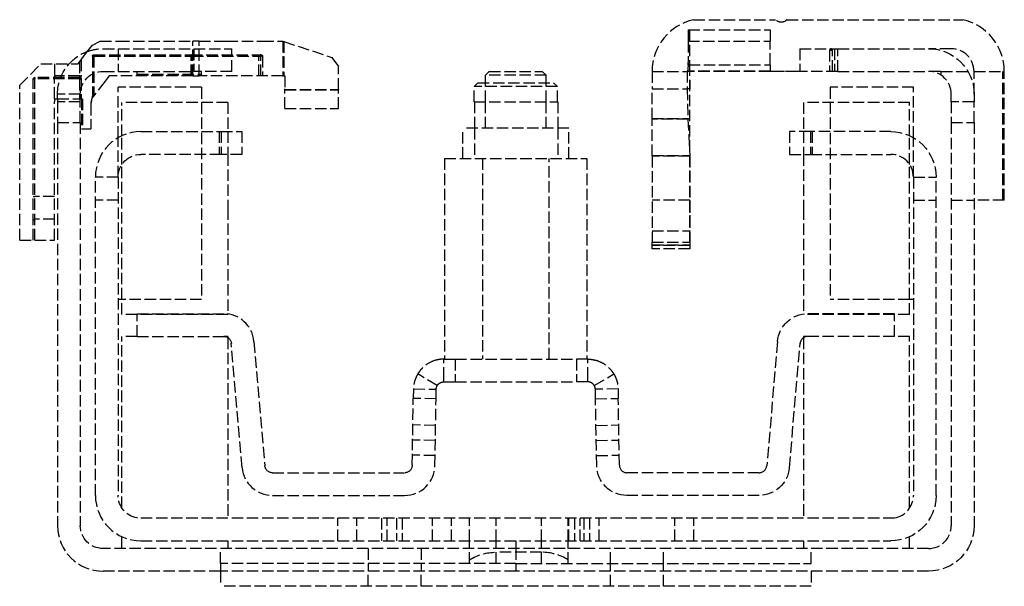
# Model space of a CAD drawing. Header units: millimetres. Extents: x -66 to 64, y 0 to 900.
# Tile 1 of 2: x -66 to 64, y 0 to 75. Entities that reach past the tile are written whole.
import ezdxf

# ---------------------------------------------------------------- set-up
doc = ezdxf.new("R2010")
doc.units = ezdxf.units.MM
doc.header["$LTSCALE"] = 10
doc.linetypes.add('ALLCAD_Strich', pattern=[0.2, 0.15, -0.05])
doc.layers.add('BESCH_KONT_sich_schn_ansi_2d', color=40, linetype='Continuous')

msp = doc.modelspace()

# ---------------------------------------------------------------- linework, layer by layer
at = {"layer": 'BESCH_KONT_sich_schn_ansi_2d', "linetype": 'ALLCAD_Strich', "extrusion": (0, 1, -2.22045e-16)}
for p, q in [((23.48, 74.83), (34.3, 74.83)), ((35.8, 74.83), (59.02, 74.83)), ((22.79, 73.5), (33.6, 73.5)), ((23, 68), (23, 73.5)), ((33.6, 73.5), (33.6, 72)), ((-55.89, 71.49), (-54.86, 72)), ((-54.86, 72), (-52.5, 72)), ((-52.5, 72), (-42.65, 72)), ((-42.65, 67.4), (-42.65, 72)), ((-42, 72), (-42.65, 72)), ((-41.82, 72), (-42, 72)), ((-41.82, 67.4), (-41.82, 72)), ((-41.82, 72), (-39, 72)), ((-39, 72), (-38.19, 72)), ((-38.19, 72), (-33.46, 72)), ((-33.46, 72), (-30.75, 72)), ((-30.75, 72), (-30.64, 71.96)), ((-30.75, 72), (-30.75, 67.4)), ((-30.64, 71.96), (-24.29, 69.85)), ((-30.64, 71.96), (-30.64, 67.4)), ((22.74, 72), (22.74, 69.16)), ((22.74, 72), (33.6, 72)), ((33.6, 68.89), (33.6, 72)), ((-57.29, 69.67), (-56.66, 70.49)), ((-56.66, 70.49), (-55.89, 71.49)), ((-54.5, 71), (-42.5, 71)), ((-52.5, 71), (-52.5, 68)), ((-42.5, 71), (-37.5, 71)), ((-42.5, 71), (-42.5, 68)), ((-37.5, 68), (-37.5, 71)), ((37.5, 71), (37.5, 68)), ((37.5, 71), (42.5, 71)), ((41.4, 70.8), (41.4, 68)), ((41.4, 70.8), (41.8, 70.8)), ((41.8, 68), (41.8, 70.8)), ((42.1, 71), (42.1, 68)), ((42.5, 68), (42.5, 71)), ((42.5, 71), (54.5, 71)), ((57.5, 71), (54.5, 71)), ((-65.5, 66.2), (-62.7, 69)), ((-62.7, 69), (-58.64, 69)), ((-60.9, 69), (-60.9, 67.4)), ((-58.64, 69), (-57.8, 69)), ((-57.8, 69), (-57.29, 69.67)), ((-57.6, 69.26), (-57.6, 67.4)), ((-57.6, 69.26), (-57.6, 67.4)), ((-57.4, 69.52), (-57.4, 67.4)), ((-55.9, 70), (-55.9, 64.53)), ((-55.7, 70.2), (-42.86, 70.2)), ((-55.7, 70), (-42.86, 70)), ((-55.7, 70), (-55.7, 64.79)), ((-42.86, 70.2), (-33.77, 70.2)), ((-42.86, 70), (-42.75, 70)), ((-42.86, 67.4), (-42.86, 70)), ((-42.75, 67.4), (-42.75, 70)), ((-42.75, 70), (-33.66, 70)), ((-33.94, 70.2), (-33.94, 70)), ((-33.94, 67.4), (-33.94, 70)), ((-33.64, 70.2), (-33.77, 70.2)), ((-33.46, 70), (-33.66, 70)), ((-33.66, 67.4), (-33.66, 70)), ((-33.64, 70.2), (-33.64, 70.2)), ((-33.44, 70), (-33.46, 70)), ((-33.44, 70), (-33.44, 67.4)), ((-24.29, 69.85), (-23.4, 68.62)), ((-54.5, 68), (-42.5, 68)), ((-50, 67.63), (-50, 68)), ((-50, 67.63), (-41.5, 67.63)), ((-50, 67.55), (-50, 67.63)), ((-37.5, 68), (-42.5, 68)), ((-41.5, 67.63), (-41.5, 68)), ((-41.5, 67.55), (-41.5, 67.63)), ((-23.4, 65.62), (-23.4, 68.62)), ((-3.5, 68), (-4, 67.5)), ((-3.5, 68), (3.5, 68)), ((3.5, 68), (4, 67.5)), ((18, 68), (18, 65.72)), ((18, 68), (22.65, 68)), ((22.64, 68.02), (22.64, 65.72)), ((33.6, 68.02), (22.64, 68.02)), ((33.6, 68), (22.65, 68)), ((22.74, 68.84), (22.69, 68)), ((22.83, 68.89), (33.6, 68.89)), ((23, 45.41), (23, 68)), ((33.6, 68.89), (33.6, 68.02)), ((33.6, 68), (33.6, 68.02)), ((33.6, 68.02), (38, 68.02)), ((37.5, 68), (33.6, 68)), ((42.5, 68), (37.5, 68)), ((38, 68.02), (38, 68)), ((42.5, 68), (54.5, 68)), ((56.14, 68), (54.5, 68)), ((56.14, 68), (56.14, 67.51)), ((56.14, 68), (59.7, 68)), ((60.5, 65), (60.5, 68)), ((60.5, 68), (64.5, 68)), ((64.3, 51), (64.3, 68)), ((64.5, 51), (64.5, 68)), ((-63.7, 45.7), (-63.7, 67)), ((-57.6, 67.2), (-63.5, 67.2)), ((-63.5, 45.7), (-63.5, 67)), ((-57.6, 67), (-63.5, 67)), ((-60.9, 67.4), (-60.9, 67.2)), ((-57.6, 67.4), (-60.9, 67.4)), ((-60.9, 67.2), (-60.9, 67)), ((-60.9, 64.4), (-60.9, 67)), ((-57.6, 67.4), (-57.6, 67.2)), ((-57.6, 67.4), (-57.5, 67.4)), ((-57.6, 67), (-57.6, 64.4)), ((-57.6, 67), (-57.5, 67)), ((-57.5, 67.4), (-57.4, 67.4)), ((-57.5, 67), (-57.4, 67)), ((-57.4, 67), (-57.4, 67.4)), ((-57.4, 67), (-57.4, 64.4)), ((-57.4, 67), (-57.4, 67)), ((-54.21, 66.73), (-55.75, 64.73)), ((-53.7, 67.4), (-54.21, 66.73)), ((-52.86, 67.4), (-53.7, 67.4)), ((-42.65, 67.4), (-52.86, 67.4)), ((-50, 67.55), (-41.5, 67.55)), ((-42.86, 67.4), (-42.86, 67.4)), ((-42.65, 67.4), (-42, 67.4)), ((-42, 67.4), (-41.82, 67.4)), ((-30.75, 67.4), (-41.82, 67.4)), ((-30.75, 67.4), (-30.64, 67.4)), ((-30.64, 67.4), (-30.5, 67.4)), ((-30.5, 67.4), (-30.5, 65.7)), ((-5, 66.5), (-5.5, 66)), ((-5, 66.5), (5, 66.5)), ((4, 67.5), (-4, 67.5)), ((-4, 66.5), (-4, 67.5)), ((-4, 64), (-4, 66.5)), ((4, 66.5), (4, 67.5)), ((4, 64), (4, 66.5)), ((5, 66.5), (5.5, 66)), ((23, 66.81), (23, 66.81)), ((-65.5, 45.7), (-65.5, 66.2)), ((-52.5, 59.25), (-52.5, 65.9)), ((-41.5, 65.9), (-52.5, 65.9)), ((-41.5, 65.9), (-41.5, 63.9)), ((-30.5, 65.62), (-30.5, 65.7)), ((-30.5, 65.62), (-23.4, 65.62)), ((-30.5, 65.62), (-30.5, 65.58)), ((-30.5, 63.1), (-30.5, 65.58)), ((-30.5, 65.58), (-23.4, 65.58)), ((-23.4, 65.62), (-23.4, 65.58)), ((-23.4, 63.1), (-23.4, 65.58)), ((5.5, 66), (-5.5, 66)), ((-5.5, 64), (-5.5, 66)), ((5.5, 64), (5.5, 66)), ((18, 65.72), (22.64, 65.72)), ((18, 61.69), (18, 65.72)), ((22.64, 65.72), (22.72, 61.69)), ((23, 65.72), (22.64, 65.72)), ((41.5, 65.9), (41.5, 63.9)), ((52.5, 65.9), (41.5, 65.9)), ((52.5, 59.25), (52.5, 65.9)), ((-60.9, 64.4), (-60.9, 64)), ((-60.9, 64.4), (-60.5, 64.4)), ((-60.9, 45.7), (-60.9, 64)), ((-60.5, 64.99), (-60.5, 65)), ((-57.5, 64.99), (-60.5, 64.99)), ((-60.5, 64.4), (-60.5, 64.99)), ((-60.5, 64.4), (-60.5, 64)), ((-60.5, 64.4), (-57.6, 64.4)), ((-57.5, 64), (-60.5, 64)), ((-60.5, 64), (-60.5, 61.25)), ((-57.5, 64.4), (-57.6, 64.4)), ((-57.5, 65), (-57.5, 64.99)), ((-57.5, 64.99), (-57.5, 64.4)), ((-57.5, 64), (-57.5, 64.4)), ((-57.5, 64.4), (-57.2, 64.4)), ((-57.5, 61.25), (-57.5, 64)), ((-57.34, 64.4), (-57.34, 60.4)), ((-57.2, 64.4), (-57.2, 60.4)), ((-56.09, 63.85), (-56.1, 63.81)), ((-56.1, 63.81), (-56.1, 63.69)), ((-55.96, 64.45), (-56, 64.27)), ((-55.75, 64.73), (-55.96, 64.45)), ((-52, 59.5), (-52, 63.9)), ((-38, 63.9), (-52, 63.9)), ((-41.5, 63.9), (-41.5, 51.9)), ((-38, 63.9), (-38, 60.05)), ((-5.5, 64), (5.5, 64)), ((-5.45, 64), (-5.45, 60.5)), ((-4, 60.5), (-4, 64)), ((4, 60.5), (4, 64)), ((5.5, 64), (5.55, 64)), ((5.55, 64), (5.55, 60.5)), ((38, 63.9), (38, 60.05)), ((52, 63.9), (38, 63.9)), ((41.5, 63.9), (41.5, 51.9)), ((52, 59.5), (52, 63.9)), ((57.5, 64), (57.5, 65)), ((60.5, 64), (57.5, 64)), ((57.5, 64), (57.5, 61.25)), ((60.5, 65), (60.5, 64)), ((60.5, 61.25), (60.5, 64)), ((-56.1, 63.69), (-56.1, 60.4)), ((-30.5, 63.1), (-23.4, 63.1)), ((-60.5, 61.25), (-57.5, 61.25)), ((-60.5, 61.25), (-60.5, 8)), ((-57.5, 61.25), (-57.5, 8)), ((18, 61.77), (23, 61.77)), ((22.72, 61.69), (18, 61.69)), ((18, 56.83), (18, 61.69)), ((22.72, 61.69), (22.98, 56.83)), ((57.5, 61.25), (60.5, 61.25)), ((57.5, 61.25), (57.5, 8)), ((60.5, 61.25), (60.5, 8)), ((-57.34, 60.4), (-57.2, 60.4)), ((-57.2, 60.4), (-56.1, 60.4)), ((-49.5, 60.05), (-38.9, 60.05)), ((-39.15, 60.05), (-39.15, 57.05)), ((-38.9, 60.05), (-38.9, 57.05)), ((-38.9, 60.05), (-36.15, 60.05)), ((-38, 60.05), (-38, 57.05)), ((-36.15, 60.05), (-36.15, 57.05)), ((7, 60.5), (-7, 60.5)), ((-7, 56.5), (-7, 60.5)), ((-5.45, 60.5), (-5.45, 56.5)), ((5.55, 60.5), (5.55, 56.5)), ((7, 56.5), (7, 60.5)), ((38.9, 60.05), (36.15, 60.05)), ((36.15, 60.05), (36.15, 57.05)), ((38, 60.05), (38, 57.05)), ((49.5, 60.05), (38.9, 60.05)), ((38.9, 60.05), (38.9, 57.05)), ((39.15, 60.05), (39.15, 57.05)), ((-52.5, 54.05), (-52.5, 59.25)), ((-52, 55.71), (-52, 59.5)), ((52, 55.71), (52, 59.5)), ((52.5, 54.05), (52.5, 59.25)), ((-38.9, 57.05), (-49.5, 57.05)), ((-36.15, 57.05), (-38.9, 57.05)), ((-38, 57.05), (-38, 49.9)), ((-9.4, 56.5), (9.4, 56.5)), ((-9.4, 56.5), (-9.4, 30)), ((-4.4, 56.5), (-4.4, 30)), ((4.4, 30), (4.4, 56.5)), ((9.4, 56.5), (9.4, 30)), ((18, 56.89), (23, 56.89)), ((22.98, 56.83), (18, 56.83)), ((18, 56.83), (18, 45.45)), ((22.98, 56.83), (22.99, 45.45)), ((36.15, 57.05), (38.9, 57.05)), ((38, 57.05), (38, 49.9)), ((38.9, 57.05), (49.5, 57.05)), ((-52, 49.9), (-52, 55.71)), ((52, 49.9), (52, 55.71)), ((-55.5, 12), (-55.5, 54.05)), ((-52.5, 54.05), (-55.5, 54.05)), ((-52.5, 54.05), (-52.5, 12)), ((52.5, 54.05), (52.5, 12)), ((52.5, 54.05), (55.5, 54.05)), ((55.5, 12), (55.5, 54.05)), ((-63.7, 51.5), (-63.5, 51.5)), ((-60.9, 51.5), (-63.5, 51.5)), ((-52.5, 51), (-55.5, 51)), ((-41.5, 51.9), (-41.5, 37.9)), ((23, 51), (18, 51)), ((41.5, 51.9), (41.5, 37.9)), ((52.5, 51), (55.5, 51)), ((57.5, 51), (60.5, 51)), ((64.5, 51), (60.5, 51)), ((-52, 35.9), (-52, 49.9)), ((-38, 49.9), (-38, 35.96)), ((38, 49.9), (38, 35.96)), ((52, 35.9), (52, 49.9)), ((-63.7, 48.3), (-63.7, 48.3)), ((-60.9, 48.5), (-63.5, 48.5)), ((18, 46.94), (23, 46.94)), ((-65.5, 45.7), (-60.9, 45.7)), ((18, 45.45), (22.99, 45.45)), ((18, 45.01), (18, 45.45)), ((18, 45.09), (23, 45.09)), ((23, 45.01), (18, 45.01)), ((18, 44.58), (18, 45.01)), ((23, 44.58), (18, 44.58)), ((22.99, 45.45), (23, 45.41)), ((23, 45.41), (23, 45.01)), ((23, 45.01), (23, 44.58)), ((-52, 37.9), (-52.5, 37.9)), ((-41.5, 37.9), (-52, 37.9)), ((52, 37.9), (41.5, 37.9)), ((52.5, 37.9), (52, 37.9)), ((-50, 35.9), (-52, 35.9)), ((-50, 33), (-50, 36)), ((-50, 36), (-38.55, 36)), ((-38, 35.9), (-50, 35.9)), ((-38, 35.96), (-38, 35.9)), ((38, 35.96), (38, 35.9)), ((50, 35.9), (38, 35.9)), ((50, 36), (38.55, 36)), ((50, 33), (50, 36)), ((52, 35.9), (50, 35.9)), ((-52, 10.34), (-52, 33)), ((-50, 33), (-52, 33)), ((-50, 33), (-38.55, 33)), ((-38, 33), (-38.55, 33)), ((-38, 33), (-38, 32.83)), ((-38, 32.83), (-38, 9)), ((38, 33), (38, 32.83)), ((38.55, 33), (38, 33)), ((38, 32.83), (38, 9)), ((50, 33), (38.55, 33)), ((52, 33), (50, 33)), ((52, 10.34), (52, 33)), ((-36.12, 15.65), (-37.56, 32.09)), ((-34.57, 32.35), (-33.13, 15.91)), ((34.57, 32.35), (33.13, 15.91)), ((36.12, 15.65), (37.56, 32.09)), ((-9.51, 30), (-8, 30)), ((-9.51, 27.45), (-9.51, 30)), ((-8, 30), (-8, 27)), ((-8, 30), (8, 30)), ((9.51, 30), (8, 30)), ((8, 30), (8, 27)), ((9.51, 27.45), (9.51, 30)), ((-10.37, 26.51), (-12.95, 28.04)), ((-9.51, 27), (-9.51, 27.45)), ((9.51, 27), (9.51, 27.45)), ((10.37, 26.51), (12.95, 28.04)), ((-13.5, 26.07), (-13.53, 24.82)), ((-13.5, 26.07), (-10.96, 26.03)), ((-10.96, 26.03), (-10.51, 26.02)), ((-10.53, 24.76), (-10.53, 26)), ((-10.53, 26), (-10.51, 26)), ((-10.51, 26), (-10.51, 26.02)), ((-9.51, 27), (-8, 27)), ((-8, 27), (8, 27)), ((9.51, 27), (8, 27)), ((10.96, 26.03), (10.51, 26.02)), ((10.51, 26), (10.51, 26.02)), ((10.53, 26), (10.51, 26)), ((10.53, 24.76), (10.53, 26)), ((13.5, 26.07), (10.96, 26.03)), ((13.5, 26.07), (13.53, 24.82)), ((-13.68, 15.98), (-13.53, 24.82)), ((-10.53, 24.76), (-13.53, 24.82)), ((-10.68, 15.93), (-10.53, 24.76)), ((10.53, 24.76), (13.53, 24.82)), ((10.68, 15.93), (10.53, 24.76)), ((13.68, 15.98), (13.53, 24.82)), ((-10.59, 21.26), (-13.59, 21.32)), ((10.59, 21.26), (13.59, 21.32)), ((-10.62, 19.26), (-13.62, 19.32)), ((10.62, 19.26), (13.62, 19.32)), ((-10.66, 17.26), (-13.66, 17.32)), ((10.66, 17.26), (13.66, 17.32)), ((-32.13, 15), (-14.68, 15)), ((32.13, 15), (14.68, 15)), ((-32.13, 12), (-14.68, 12)), ((32.13, 12), (14.68, 12)), ((-50, 9.04), (-50, 9)), ((50, 9), (-50, 9)), ((-23.5, 6), (-23.5, 9)), ((-21, 6), (-21, 9)), ((-17.75, 9), (-17.75, 6)), ((-17, 6), (-17, 9)), ((-15.75, 9), (-15.75, 6)), ((-15, 9), (-15, 6)), ((-11, 6), (-11, 9)), ((-8.5, 6), (-8.5, 9)), ((-6.1, 6), (-6.1, 9)), ((-2.6, 6), (-2.6, 9)), ((3.4, 6), (3.4, 9)), ((6.9, 6), (6.9, 9)), ((7, 6), (7, 9)), ((7.75, 9), (7.75, 6)), ((8.5, 6), (8.5, 9)), ((9, 9), (9, 6)), ((9.75, 9), (9.75, 6)), ((11, 6), (11, 9)), ((21, 6), (21, 9)), ((23.5, 6), (23.5, 9)), ((50, 9.04), (50, 9)), ((-52, 5), (-52, 6.55)), ((52, 5), (52, 6.55)), ((-49.5, 6), (49.5, 6)), ((-38, 6), (-38, 5)), ((-6.1, 5), (-6.1, 6)), ((-6.1, 5), (-6.1, 6)), ((-2.6, 5), (-2.6, 6)), ((-2.6, 5), (-2.6, 6)), ((-0.01, 6.01), (-0.01, 6.01)), ((-0.01, 6), (-0.01, 6.01)), ((-0.01, 6.01), (-0.01, 6)), ((-0.01, 6.01), (-0.01, 6.01)), ((-0.01, 6.01), (-0.01, 6)), ((-0.01, 6), (-0.01, 6)), ((-0.01, 6), (-0.01, 6)), ((0, 6.01), (0, 6.01)), ((0, 6.01), (0, 6)), ((0, 6.01), (0, 6.01)), ((0, 6), (0, 6.01)), ((0, 6.01), (0, 6.01)), ((0, 6.01), (0, 6.01)), ((0, 6), (0, 6.01)), ((0, 6), (0, 6.01)), ((0, 6), (0, 5)), ((0, 6), (0, 6)), ((0, 6), (0, 6)), ((0, 6), (0, 6)), ((0, 6), (0, 6)), ((0.01, 6.01), (0.01, 6.01)), ((0.01, 6.01), (0.01, 6)), ((0.01, 6.01), (0.01, 6.01)), ((0.01, 6.01), (0.01, 6)), ((0.01, 6), (0.01, 6.01)), ((0.01, 6), (0.01, 6)), ((0.01, 6), (0.01, 6)), ((3.4, 5), (3.4, 6)), ((6.9, 5), (6.9, 6)), ((38, 6), (38, 5)), ((54.5, 5), (-54.5, 5)), ((-39, 3), (-39, 5)), ((-19.51, 5), (-19.51, 2)), ((-12.51, 5), (-12.51, 2)), ((-6.1, 3), (-6.1, 5)), ((-2.6, 3), (-2.6, 5)), ((3.4, 4.5), (-2.6, 4.5)), ((0, 5), (0, 3)), ((3.4, 3), (3.4, 5)), ((6.9, 3), (6.9, 5)), ((12.5, 3), (12.5, 5)), ((19.5, 3), (19.5, 5)), ((39, 3), (39, 5)), ((-39, 3), (-39, 2)), ((0, 3), (-39, 3)), ((0, 3), (0, 2)), ((0, 3), (39, 3)), ((12.5, 0), (12.5, 3)), ((19.5, 0), (19.5, 3)), ((-39, 2), (-54.5, 2)), ((0, 2), (-39, 2)), ((-39, 2), (-39, 0)), ((-19.51, 0), (-19.51, 2)), ((-12.51, 0), (-12.51, 2)), ((54.5, 2), (0, 2)), ((39, 2), (39, 0)), ((39, 0), (-39, 0))]:
    msp.add_line(p, q, dxfattribs=at)
at = {"layer": 'BESCH_KONT_sich_schn_ansi_2d', "linetype": 'ALLCAD_Strich'}
for centre, radius, start, end in [((25, 68), 7, 102.5279, 180), ((57.5, 68), 7, 0, 77.4721), ((57.5, 68), 3, 0, 90), ((54.5, 65), 3, 360, 90), ((-54.4, 63.69), 1.7, 169.5299, 174.765), ((-54.4, 63.69), 1.7, 160.2393, 169.5299), ((-49.5, 54.05), 6, 90, 180), ((49.5, 54.05), 3, 0, 90), ((-38.55, 32), 4, 5, 90), ((38.55, 32), 1, 90, 175), ((-32.13, 16), 4, 185, 270), ((-14.68, 16), 4, 270, 359), ((14.68, 16), 1, 181, 270), ((32.13, 16), 1, 270, 355), ((-49.5, 12), 6, 180, 270), ((49.5, 12), 3, 279.5753, 0), ((-54.5, 8), 6, 180, 270), ((54.5, 8), 3, 270, 360), ((-0.01, 6.01), 0.00116, 90, 180), ((-0.01, 6.01), 0.00271, 0, 90), ((-0.01, 6), 0.00116, 180, 270), ((-0.01, 6), 0.00271, 270, 360), ((0, 6.01), 0.00217, 270, 0), ((0, 6.01), 0.00217, 0, 90), ((0.01, 6.01), 0.00116, 90, 180), ((0.01, 6.01), 0.00271, 0, 90), ((0.01, 6), 0.00116, 180, 270), ((0.01, 6), 0.00271, 270, 360), ((3.4, -2.13), 6.63, 58.1092, 90)]:
    msp.add_arc(centre, radius, start, end, dxfattribs=at)
at = {"layer": 'BESCH_KONT_sich_schn_ansi_2d', "linetype": 'ALLCAD_Strich', "extrusion": (0, -2.22045e-16, -1)}
for centre, radius, start, end in [((-35.05, 75.5), 1, 221.8103, 318.1897), ((54.5, 65), 6, 41.8103, 70.0946), ((54.5, 65), 6, 70.0946, 90), ((-42, 70.8), 0.2, 0, 90), ((-54.5, 65), 6, 90, 180), ((54.5, 65), 6, 0, 41.8103), ((55.7, 70), 0.2, 0, 90), ((54.5, 65), 3, 0, 90), ((63.5, 67), 0.2, 0, 90), ((57.6, 67), 0.2, 90, 120), ((57.6, 67), 0.2, 120, 180), ((-49.5, 54.05), 6, 90, 180), ((49.5, 54.05), 3, 0, 90), ((-38.55, 32), 4, 5, 90), ((38.55, 32), 1, 90, 175), ((32.13, 16), 1, 270, 355), ((14.68, 16), 1, 181, 270), ((-14.68, 16), 4, 270, 359), ((-32.13, 16), 4, 185, 270), ((49.5, 12), 3, 279.5753, 0), ((-49.5, 12), 6, 180, 270), ((54.5, 8), 3, 270, 0), ((-54.5, 8), 6, 180, 270), ((0.01, 6.01), 0.00271, 0, 90), ((0.01, 6.01), 0.00116, 90, 180), ((0.01, 6), 0.00271, 270, 360), ((0.01, 6), 0.00116, 180, 270), ((0, 6.01), 0.00093, 90, 180), ((0, 6.01), 0.00093, 180, 270), ((-0.01, 6.01), 0.00271, 0, 90), ((-0.01, 6), 0.00271, 270, 360), ((-0.01, 6.01), 0.00116, 90, 180), ((-0.01, 6), 0.00116, 180, 270), ((2.6, -2.13), 6.63, 58.1092, 90)]:
    msp.add_arc(centre, radius, start, end, dxfattribs=at)
at = {"layer": 'BESCH_KONT_sich_schn_ansi_2d', "linetype": 'ALLCAD_Strich'}
for centre, major_axis, ratio, start_param, end_param in [((22.79, 72), (0, -1.5), 0.034921, -3.141593, -1.570796), ((-55.7, 64.69), (-0.2, 0), 0.094898, -1.243892, -0.000054)]:
    msp.add_ellipse(centre, major_axis=major_axis, ratio=ratio, start_param=start_param, end_param=end_param, dxfattribs=at)
at = {"layer": 'BESCH_KONT_sich_schn_ansi_2d', "linetype": 'ALLCAD_Strich', "extrusion": (0, -2.22045e-16, -1)}
for centre, major_axis, ratio, start_param, end_param in [((-42.86, 70), (0, 0.2), 0.553865, 0, 1.570796), ((-33.77, 70), (0, 0.2), 0.553865, 0, 1.570796), ((22.65, 68.3), (0, 0.3), 0.034921, -3.141593, -2.801756), ((22.7, 65.72), (0, 13.66), 0.021959, 1.490943, 1.570796), ((22.7, 51), (0, -17.19), 0.017452, -1.570796, -1.332336)]:
    msp.add_ellipse(centre, major_axis=major_axis, ratio=ratio, start_param=start_param, end_param=end_param, dxfattribs=at)
at = {"layer": 'BESCH_KONT_sich_schn_ansi_2d', "linetype": 'ALLCAD_Strich'}
for points, knots in [([(41.69, 71), (41.66, 71), (41.61, 70.99), (41.54, 70.97), (41.51, 70.95), (41.46, 70.91), (41.43, 70.89), (41.41, 70.85), (41.4, 70.82), (41.4, 70.8)], [0.3388447, 0.3388447, 0.3388447, 0.3388447, 0.4512237, 0.4512237, 0.5567528, 0.5567528, 0.6413054, 0.6413054, 0.7054398, 0.7054398, 0.7054398, 0.7054398]), ([(-55.9, 70.04), (-55.89, 70.06), (-55.88, 70.08), (-55.86, 70.12), (-55.85, 70.14), (-55.83, 70.15), (-55.83, 70.15), (-55.83, 70.15)], [0, 0, 0, 0, 0.0648512, 0.0648512, 0.1286575, 0.1286575, 0.1344745, 0.1344745, 0.1344745, 0.1344745]), ([(-55.7, 70), (-55.7, 70), (-55.7, 70), (-55.7, 70), (-55.74, 70), (-55.78, 70), (-55.82, 70), (-55.85, 70), (-55.88, 70), (-55.89, 70), (-55.9, 70), (-55.9, 70), (-55.9, 70)], [0, 0, 0, 0, 0.0124481, 0.0124481, 0.0124481, 0.4078018, 0.4078018, 0.4078018, 0.788987, 0.788987, 0.788987, 1, 1, 1, 1]), ([(-55.9, 70), (-55.9, 70), (-55.9, 70), (-55.9, 70), (-55.89, 70), (-55.87, 70), (-55.84, 70), (-55.81, 70), (-55.77, 70), (-55.73, 70), (-55.72, 70), (-55.71, 70), (-55.7, 70)], [0, 0, 0, 0, 0.1434708, 0.1434708, 0.1434708, 0.5, 0.5, 0.5, 0.8794195, 0.8794195, 0.8794195, 1, 1, 1, 1]), ([(-55.85, 70.13), (-55.84, 70.14), (-55.82, 70.16), (-55.79, 70.18), (-55.77, 70.19), (-55.74, 70.19), (-55.74, 70.2), (-55.74, 70.2)], [0, 0, 0, 0, 0.0639345, 0.0639345, 0.127333, 0.127333, 0.1344909, 0.1344909, 0.1344909, 0.1344909]), ([(-55.7, 70.2), (-55.7, 70.2), (-55.7, 70.2), (-55.7, 70.2), (-55.7, 70.19), (-55.7, 70.17), (-55.7, 70.14), (-55.7, 70.11), (-55.7, 70.07), (-55.7, 70.03), (-55.7, 70.02), (-55.7, 70.01), (-55.7, 70)], [0, 0, 0, 0, 0.1434708, 0.1434708, 0.1434708, 0.5, 0.5, 0.5, 0.8794195, 0.8794195, 0.8794195, 1, 1, 1, 1]), ([(-55.7, 70), (-55.7, 70), (-55.7, 70), (-55.7, 70), (-55.7, 70.04), (-55.7, 70.08), (-55.7, 70.12), (-55.7, 70.15), (-55.7, 70.18), (-55.7, 70.19), (-55.7, 70.2), (-55.7, 70.2), (-55.7, 70.2)], [0, 0, 0, 0, 0.0124481, 0.0124481, 0.0124481, 0.4078018, 0.4078018, 0.4078018, 0.788987, 0.788987, 0.788987, 1, 1, 1, 1]), ([(-42.75, 70), (-42.75, 70), (-42.75, 70), (-42.75, 70), (-42.75, 70.04), (-42.76, 70.08), (-42.78, 70.12), (-42.78, 70.13), (-42.78, 70.13), (-42.79, 70.14), (-42.8, 70.16), (-42.81, 70.18), (-42.83, 70.19), (-42.84, 70.2), (-42.85, 70.2), (-42.86, 70.2)], [0, 0, 0, 0, 0.012448, 0.012448, 0.012448, 0.407802, 0.407802, 0.407802, 0.5, 0.5, 0.5, 0.788987, 0.788987, 0.788987, 1, 1, 1, 1]), ([(-42.86, 70), (-42.86, 70), (-42.86, 70), (-42.86, 70), (-42.86, 70.04), (-42.86, 70.08), (-42.86, 70.12), (-42.86, 70.15), (-42.86, 70.18), (-42.86, 70.19), (-42.86, 70.2), (-42.86, 70.2), (-42.86, 70.2)], [0, 0, 0, 0, 0.012448, 0.012448, 0.012448, 0.407802, 0.407802, 0.407802, 0.788987, 0.788987, 0.788987, 1, 1, 1, 1]), ([(-33.77, 70.2), (-33.73, 70.2), (-33.69, 70.2), (-33.66, 70.2), (-33.65, 70.2), (-33.64, 70.2), (-33.64, 70.2)], [0, 0, 0, 0, 0.25, 0.25, 0.25, 0.4011444, 0.4011444, 0.4011444, 0.4011444]), ([(-33.64, 70.2), (-33.61, 70.2), (-33.59, 70.2), (-33.55, 70.18), (-33.54, 70.17), (-33.5, 70.15), (-33.49, 70.13), (-33.46, 70.1), (-33.45, 70.08), (-33.44, 70.04), (-33.44, 70.02), (-33.44, 70)], [0.2173505, 0.2173505, 0.2173505, 0.2173505, 0.3305806, 0.3305806, 0.4438108, 0.4438108, 0.5570409, 0.5570409, 0.670271, 0.670271, 0.7835011, 0.7835011, 0.7835011, 0.7835011]), ([(-63.7, 67.04), (-63.69, 67.06), (-63.68, 67.08), (-63.66, 67.12), (-63.65, 67.14), (-63.63, 67.15), (-63.63, 67.15), (-63.63, 67.15)], [0, 0, 0, 0, 0.0648512, 0.0648512, 0.1286575, 0.1286575, 0.1344745, 0.1344745, 0.1344745, 0.1344745]), ([(-63.7, 67.04), (-63.69, 67.06), (-63.69, 67.08), (-63.67, 67.11), (-63.66, 67.12), (-63.65, 67.13)], [0, 0, 0, 0, 0.06363505, 0.06363505, 0.0999278, 0.0999278, 0.0999278, 0.0999278]), ([(-63.7, 67), (-63.7, 67), (-63.7, 67), (-63.7, 67), (-63.69, 67), (-63.67, 67), (-63.64, 67), (-63.61, 67), (-63.57, 67), (-63.53, 67), (-63.52, 67), (-63.51, 67), (-63.5, 67)], [0, 0, 0, 0, 0.1434708, 0.1434708, 0.1434708, 0.5, 0.5, 0.5, 0.8794195, 0.8794195, 0.8794195, 1, 1, 1, 1]), ([(-63.5, 67), (-63.5, 67), (-63.5, 67), (-63.5, 67), (-63.54, 67), (-63.58, 67), (-63.62, 67), (-63.65, 67), (-63.68, 67), (-63.69, 67), (-63.7, 67), (-63.7, 67), (-63.7, 67)], [0, 0, 0, 0, 0.0124481, 0.0124481, 0.0124481, 0.4078018, 0.4078018, 0.4078018, 0.788987, 0.788987, 0.788987, 1, 1, 1, 1]), ([(-63.65, 67.13), (-63.64, 67.14), (-63.62, 67.16), (-63.59, 67.18), (-63.57, 67.19), (-63.54, 67.19), (-63.54, 67.2), (-63.54, 67.2)], [0, 0, 0, 0, 0.0639345, 0.0639345, 0.127333, 0.127333, 0.1344909, 0.1344909, 0.1344909, 0.1344909]), ([(-63.5, 67.2), (-63.5, 67.2), (-63.5, 67.2), (-63.5, 67.2), (-63.5, 67.2), (-63.5, 67.19), (-63.5, 67.16), (-63.5, 67.14), (-63.5, 67.1), (-63.5, 67.06), (-63.5, 67.04), (-63.5, 67.02), (-63.5, 67)], [0, 0, 0, 0, 0.0124481, 0.0124481, 0.0124481, 0.4078018, 0.4078018, 0.4078018, 0.788987, 0.788987, 0.788987, 1, 1, 1, 1]), ([(-63.5, 67.2), (-63.5, 67.2), (-63.5, 67.2), (-63.5, 67.2), (-63.5, 67.19), (-63.5, 67.17), (-63.5, 67.14), (-63.5, 67.11), (-63.5, 67.07), (-63.5, 67.03), (-63.5, 67.02), (-63.5, 67.01), (-63.5, 67)], [0, 0, 0, 0, 0.1434708, 0.1434708, 0.1434708, 0.5, 0.5, 0.5, 0.8794195, 0.8794195, 0.8794195, 1, 1, 1, 1]), ([(-57.6, 67), (-57.6, 67), (-57.6, 67), (-57.6, 67), (-57.6, 67.04), (-57.6, 67.08), (-57.6, 67.12), (-57.6, 67.15), (-57.6, 67.18), (-57.6, 67.19), (-57.6, 67.2), (-57.6, 67.2), (-57.6, 67.2)], [0, 0, 0, 0, 0.0124481, 0.0124481, 0.0124481, 0.4078018, 0.4078018, 0.4078018, 0.788987, 0.788987, 0.788987, 1, 1, 1, 1]), ([(-57.5, 67), (-57.52, 67), (-57.54, 67), (-57.57, 67), (-57.58, 67), (-57.59, 67), (-57.6, 67)], [0.6591737, 0.6591737, 0.6591737, 0.6591737, 0.8794195, 0.8794195, 0.8794195, 1, 1, 1, 1]), ([(-57.57, 67.2), (-57.55, 67.19), (-57.53, 67.19), (-57.49, 67.17), (-57.47, 67.16), (-57.45, 67.14), (-57.45, 67.13), (-57.45, 67.13)], [0, 0, 0, 0, 0.0648259, 0.0648259, 0.1286027, 0.1286027, 0.146083, 0.146083, 0.146083, 0.146083]), ([(-57.4, 67), (-57.4, 67), (-57.4, 67), (-57.4, 67), (-57.41, 67), (-57.43, 67), (-57.46, 67), (-57.47, 67), (-57.48, 67), (-57.5, 67)], [0, 0, 0, 0, 0.1434708, 0.1434708, 0.1434708, 0.5, 0.5, 0.5, 0.6591737, 0.6591737, 0.6591737, 0.6591737]), ([(-57.45, 67.13), (-57.43, 67.11), (-57.42, 67.09), (-57.41, 67.06), (-57.41, 67.05), (-57.4, 67.04)], [0, 0, 0, 0, 0.06525021, 0.06525021, 0.09991739, 0.09991739, 0.09991739, 0.09991739]), ([(-56, 64.27), (-56.01, 64.24), (-56.01, 64.21), (-56.02, 64.16), (-56.03, 64.14), (-56.04, 64.07), (-56.05, 64.03), (-56.07, 63.94), (-56.08, 63.89), (-56.09, 63.85)], [-0.3902676, -0.3902676, -0.3902676, -0.3902676, -0.3188548, -0.3188548, -0.2506252, -0.2506252, -0.1403709, -0.1403709, 0, 0, 0, 0]), ([(-63.7, 48.3), (-63.7, 48.32), (-63.7, 48.34), (-63.68, 48.38), (-63.67, 48.4), (-63.65, 48.43), (-63.63, 48.45), (-63.6, 48.47), (-63.58, 48.48), (-63.54, 48.5), (-63.52, 48.5), (-63.5, 48.5)], [0.2173505, 0.2173505, 0.2173505, 0.2173505, 0.3305806, 0.3305806, 0.4438108, 0.4438108, 0.5570409, 0.5570409, 0.670271, 0.670271, 0.7835011, 0.7835011, 0.7835011, 0.7835011]), ([(-9.51, 30), (-9.75, 30), (-10, 29.98), (-10.33, 29.91), (-10.43, 29.89), (-10.53, 29.87)], [0, 0, 0, 0, 0.0735781, 0.0735781, 0.1035765, 0.1035765, 0.1035765, 0.1035765]), ([(9.51, 30), (9.75, 30), (10, 29.98), (10.33, 29.91), (10.43, 29.89), (10.53, 29.87)], [0, 0, 0, 0, 0.0735781, 0.0735781, 0.1035765, 0.1035765, 0.1035765, 0.1035765]), ([(-10.53, 29.87), (-10.9, 29.77), (-11.26, 29.61), (-11.94, 29.2), (-12.21, 28.96), (-12.56, 28.59), (-12.66, 28.46), (-12.8, 28.26), (-12.85, 28.2), (-12.9, 28.12), (-12.91, 28.1), (-12.93, 28.07), (-12.94, 28.06), (-12.95, 28.04), (-12.95, 28.04), (-12.95, 28.04)], [0.1035765, 0.1035765, 0.1035765, 0.1035765, 0.2211302, 0.2211302, 0.3480072, 0.3480072, 0.429376, 0.429376, 0.4891744, 0.4891744, 0.5306373, 0.5306373, 0.5502547, 0.5502547, 0.5896783, 0.5896783, 0.5896783, 0.5896783]), ([(10.53, 29.87), (10.9, 29.77), (11.26, 29.61), (11.94, 29.2), (12.21, 28.96), (12.56, 28.59), (12.66, 28.46), (12.8, 28.26), (12.85, 28.2), (12.9, 28.12), (12.91, 28.1), (12.93, 28.07), (12.94, 28.06), (12.95, 28.04), (12.95, 28.04), (12.95, 28.04)], [0.1035765, 0.1035765, 0.1035765, 0.1035765, 0.2211302, 0.2211302, 0.3480072, 0.3480072, 0.429376, 0.429376, 0.4891744, 0.4891744, 0.5306373, 0.5306373, 0.5502547, 0.5502547, 0.5896783, 0.5896783, 0.5896783, 0.5896783]), ([(-12.95, 28.04), (-12.95, 28.04), (-12.95, 28.03), (-12.98, 27.98), (-12.99, 27.96), (-13.04, 27.87), (-13.08, 27.79), (-13.19, 27.57), (-13.26, 27.4), (-13.41, 26.93), (-13.5, 26.56), (-13.5, 26.07)], [0, 0, 0, 0, 0.0195746, 0.0195746, 0.032852, 0.032852, 0.0574792, 0.0574792, 0.0966793, 0.0966793, 0.1486626, 0.1486626, 0.1486626, 0.1486626]), ([(12.95, 28.04), (12.95, 28.04), (12.95, 28.03), (12.98, 27.98), (12.99, 27.96), (13.04, 27.87), (13.08, 27.79), (13.19, 27.57), (13.26, 27.4), (13.41, 26.93), (13.5, 26.56), (13.5, 26.07)], [0, 0, 0, 0, 0.0195746, 0.0195746, 0.032852, 0.032852, 0.0574792, 0.0574792, 0.0966793, 0.0966793, 0.1486626, 0.1486626, 0.1486626, 0.1486626]), ([(-10.51, 26.02), (-10.5, 26.05), (-10.5, 26.1), (-10.48, 26.25), (-10.46, 26.31), (-10.42, 26.4), (-10.41, 26.43), (-10.37, 26.5), (-10.37, 26.51), (-10.37, 26.51)], [0, 0, 0, 0, 0.01518393, 0.01518393, 0.03698793, 0.03698793, 0.05267791, 0.05267791, 0.08528029, 0.08528029, 0.08528029, 0.08528029]), ([(-10.37, 26.51), (-10.37, 26.51), (-10.36, 26.51), (-10.34, 26.55), (-10.33, 26.57), (-10.29, 26.62), (-10.27, 26.65), (-10.18, 26.74), (-10.11, 26.8), (-9.95, 26.9), (-9.87, 26.93), (-9.74, 26.97), (-9.7, 26.98), (-9.6, 27), (-9.55, 27), (-9.51, 27)], [0.0000256, 0.0000256, 0.0000256, 0.0000256, 0.0284914, 0.0284914, 0.0420814, 0.0420814, 0.0590555, 0.0590555, 0.0884229, 0.0884229, 0.1113029, 0.1113029, 0.1231777, 0.1231777, 0.1346348, 0.1346348, 0.1346348, 0.1346348]), ([(10.37, 26.51), (10.37, 26.51), (10.36, 26.51), (10.34, 26.55), (10.33, 26.57), (10.29, 26.62), (10.27, 26.65), (10.18, 26.74), (10.11, 26.8), (9.95, 26.9), (9.87, 26.93), (9.74, 26.97), (9.7, 26.98), (9.6, 27), (9.55, 27), (9.51, 27)], [0.0000256, 0.0000256, 0.0000256, 0.0000256, 0.0284914, 0.0284914, 0.0420814, 0.0420814, 0.0590555, 0.0590555, 0.0884229, 0.0884229, 0.1113029, 0.1113029, 0.1231777, 0.1231777, 0.1346348, 0.1346348, 0.1346348, 0.1346348]), ([(10.51, 26.02), (10.5, 26.05), (10.5, 26.1), (10.48, 26.25), (10.46, 26.31), (10.42, 26.4), (10.41, 26.43), (10.37, 26.5), (10.37, 26.51), (10.37, 26.51)], [0, 0, 0, 0, 0.01518393, 0.01518393, 0.03698793, 0.03698793, 0.05267791, 0.05267791, 0.08528029, 0.08528029, 0.08528029, 0.08528029])]:
    msp.add_open_spline(points, degree=3, knots=knots, dxfattribs=at)
for points in [[(-55.9, 70), (-55.9, 70.02), (-55.9, 70.03), (-55.89, 70.05)], [(-55.75, 70.19), (-55.73, 70.2), (-55.72, 70.2), (-55.7, 70.2)], [(-33.77, 70.2), (-33.77, 70.2), (-33.77, 70.2), (-33.77, 70.2)], [(22.83, 68.89), (22.8, 68.98), (22.77, 69.07), (22.74, 69.16)], [(22.74, 68.84), (22.74, 68.95), (22.74, 69.05), (22.74, 69.16)], [(22.74, 68.84), (22.77, 68.86), (22.8, 68.88), (22.83, 68.89)], [(-63.7, 67), (-63.7, 67.02), (-63.7, 67.03), (-63.69, 67.05)], [(-63.55, 67.19), (-63.53, 67.2), (-63.52, 67.2), (-63.5, 67.2)], [(-57.41, 67.05), (-57.4, 67.03), (-57.4, 67.02), (-57.4, 67)], [(23, 66.86), (23, 66.85), (23, 66.83), (23, 66.81)], [(-55.9, 64.69), (-55.9, 64.7), (-55.9, 64.71), (-55.9, 64.72)], [(-55.9, 64.53), (-55.9, 64.56), (-55.9, 64.6), (-55.9, 64.63)]]:
    msp.add_open_spline(points, degree=3, dxfattribs=at)

doc.saveas('drawing.dxf')
